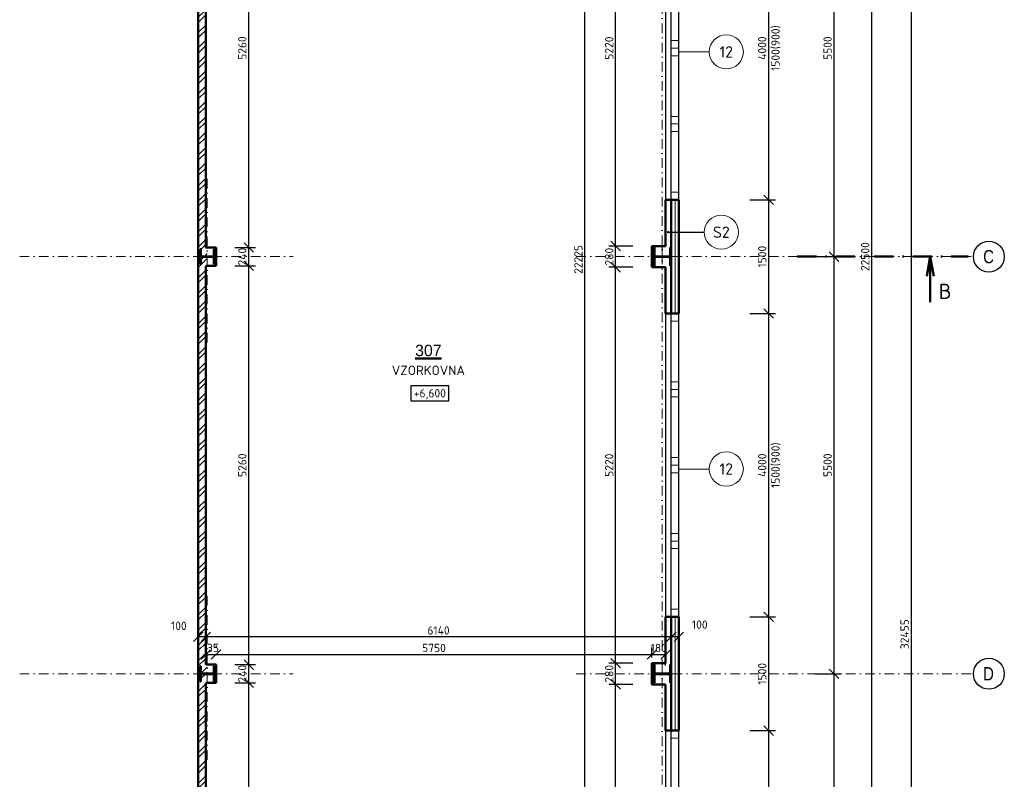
# Model space of a CAD drawing. Header units: millimetres. Extents: x -118752 to 407724, y -73278 to 155058.
# Tile 56 of 256: x 94970 to 107957, y -23675 to -13658. Entities that reach past the tile are written whole.
import ezdxf
from ezdxf.enums import TextEntityAlignment as Align

# ---------------------------------------------------------------- set-up
doc = ezdxf.new("R2010")
doc.units = ezdxf.units.MM
doc.header["$LTSCALE"] = 10
doc.linetypes.add('DASHDOT', pattern=[25.4, 12.7, -6.35, 0, -6.35])
for name, color, linetype, lineweight in [('CKBUBLINY', 1, 'Continuous', 18), ('CKBUBLINY_POPIS', 3, 'Continuous', 25), ('CKIZOLACE', 1, 'Continuous', 18), ('CKKOTY', 3, 'Continuous', 25), ('CKKOTY_VYS', 3, 'Continuous', 25), ('CKOKNA', 1, 'Continuous', 18), ('CKPOPIS_POHLED', 3, 'Continuous', 25), ('CKPOPISM', 6, 'Continuous', 50), ('CKPOPISM_POPIS', 3, 'Continuous', 25), ('CKRASTR', 7, 'DASHDOT', 15), ('CKRASTR_POPIS', 3, 'Continuous', 25), ('CKREZY_OZNACENI', 4, 'DASHDOT', 50), ('CKSTENY_PODROVINOU', 7, 'Continuous', 25), ('CKSTENY_REZ', 6, 'Continuous', 50), ('CSPROFILY_OSY', 1, 'DASHDOT', 18), ('CSPROFILY_REZY', 4, 'Continuous', 50), ('srafy', 7, 'Continuous', 18)]:
    doc.layers.add(name, color=color, linetype=linetype, lineweight=lineweight)
doc.styles.add('Arial', font='arial.ttf', dxfattribs={"width": 0.8})
doc.styles.get("Standard").update_dxf_attribs({"font": 'isocpeur.ttf'})
doc.linetypes.add('IZOLACE_POLYSTYREN_PENOVY', pattern='A,0.001,[228,CADKON.SHX,S=0.1,R=0,X=0,Y=0],-2', length=2.001)
doc.dimstyles.new('CADKON', dxfattribs={"dimscale": 50, "dimtxt": 2.2, "dimasz": 2.5, "dimexe": 1.8, "dimexo": 5, "dimgap": 0.6, "dimtad": 1, "dimrnd": 1, "dimtxsty": 'Standard', "dimblk1": 'OBLIQUE', "dimblk2": 'OBLIQUE', "dimsah": 1, "dimcen": 2.5, "dimadec": 1, "dimazin": 2, "dimtfac": 1, "dimtdec": 4, "dimtix": 1, "dimtmove": 2, "dimatfit": 3, "dimldrblk": 'OPEN30', "dimfxl": 5, "dimfxlon": 1, "dimtolj": 1, "dimarcsym": 0})
pattern_1 = [(45, (0, -47101.15), (-101.02788, 101.02788), []), (45, (67.35, -47101.15), (-101.02788, 101.02788), [])]

# ---------------------------------------------------------------- blocks, each defined once
blk = doc.blocks.new('_OBLIQUE')
at = {"color": 0, "linetype": 'ByBlock'}
blk.add_line((-0.5, -0.5), (0.5, 0.5), dxfattribs=at)
blk = doc.blocks.new('*D8027')
at = {"layer": 'CKKOTY', "color": 0, "lineweight": -2}
for p, q in [((104598, -16033), (104938, -16033)), ((104848, -16033), (104848, -17533)), ((104598, -17533), (104938, -17533))]:
    blk.add_line(p, q, dxfattribs=at)
at = {"layer": 'Defpoints', "color": 0}
for p in [(103664, -16033), (103664, -17533), (104848, -17533)]:
    blk.add_point(p, dxfattribs=at)
at = {"layer": 'CKKOTY', "color": 0, "lineweight": -2, "xscale": 125, "yscale": 125, "zscale": 125}
for p, rotation in [((104848, -16033), 90), ((104848, -17533), 270)]:
    blk.add_blockref('_OBLIQUE', p, dxfattribs=dict(at, rotation=rotation))
at = {"layer": 'CKKOTY', "color": 0, "insert": (104763, -16783), "char_height": 110, "attachment_point": 5, "rotation": 90}
blk.add_mtext('\\A1;1500', dxfattribs=at)
blk = doc.blocks.new('_Open30')
at = {"color": 0, "lineweight": -2}
for p, q in [((-1, 0.27), (0, 0)), ((0, 0), (-1, -0.27)), ((0, 0), (-1, 0))]:
    blk.add_line(p, q, dxfattribs=at)
blk = doc.blocks.new('*D8028')
at = {"layer": 'CKKOTY', "color": 0, "lineweight": -2}
for p, q in [((104598, -21533), (104938, -21533)), ((104848, -21533), (104848, -23033)), ((104598, -23033), (104938, -23033))]:
    blk.add_line(p, q, dxfattribs=at)
at = {"layer": 'Defpoints', "color": 0}
for p in [(103664, -21533), (103664, -23033), (104848, -23033)]:
    blk.add_point(p, dxfattribs=at)
at = {"layer": 'CKKOTY', "color": 0, "lineweight": -2, "xscale": 125, "yscale": 125, "zscale": 125}
for p, rotation in [((104848, -21533), 90), ((104848, -23033), 270)]:
    blk.add_blockref('_OBLIQUE', p, dxfattribs=dict(at, rotation=rotation))
at = {"layer": 'CKKOTY', "color": 0, "insert": (104763, -22283), "char_height": 110, "attachment_point": 5, "rotation": 90}
blk.add_mtext('\\A1;1500', dxfattribs=at)
blk = doc.blocks.new('*D8047')
at = {"layer": 'CKKOTY', "color": 0, "lineweight": -2}
for p, q in [((104598, -23033), (104938, -23033)), ((104848, -23033), (104848, -26033)), ((104598, -26033), (104938, -26033))]:
    blk.add_line(p, q, dxfattribs=at)
at = {"layer": 'Defpoints', "color": 0}
for p in [(103664, -23033), (103664, -26033), (104848, -26033)]:
    blk.add_point(p, dxfattribs=at)
at = {"layer": 'CKKOTY', "color": 0, "lineweight": -2, "xscale": 125, "yscale": 125, "zscale": 125}
for p, rotation in [((104848, -23033), 90), ((104848, -26033), 270)]:
    blk.add_blockref('_OBLIQUE', p, dxfattribs=dict(at, rotation=rotation))
at = {"layer": 'CKKOTY', "color": 0, "char_height": 110, "attachment_point": 5, "rotation": 90}
for s, insert in [('\\A1;1500(900)', (104944, -24533)), ('\\A1;3000', (104763, -24533))]:
    blk.add_mtext(s, dxfattribs=dict(at, insert=insert))
blk = doc.blocks.new('*D8048')
at = {"layer": 'CKKOTY', "color": 0, "lineweight": -2}
for p, q in [((104598, -17533), (104938, -17533)), ((104848, -17533), (104848, -21533)), ((104598, -21533), (104938, -21533))]:
    blk.add_line(p, q, dxfattribs=at)
at = {"layer": 'Defpoints', "color": 0}
for p in [(103664, -17533), (103664, -21533), (104848, -21533)]:
    blk.add_point(p, dxfattribs=at)
at = {"layer": 'CKKOTY', "color": 0, "lineweight": -2, "xscale": 125, "yscale": 125, "zscale": 125}
for p, rotation in [((104848, -17533), 90), ((104848, -21533), 270)]:
    blk.add_blockref('_OBLIQUE', p, dxfattribs=dict(at, rotation=rotation))
at = {"layer": 'CKKOTY', "color": 0, "char_height": 110, "attachment_point": 5, "rotation": 90}
for s, insert in [('\\A1;1500(900)', (104944, -19533)), ('\\A1;4000', (104763, -19533))]:
    blk.add_mtext(s, dxfattribs=dict(at, insert=insert))
blk = doc.blocks.new('*D8049')
at = {"layer": 'CKKOTY', "color": 0, "lineweight": -2}
for p, q in [((104598, -12033), (104938, -12033)), ((104848, -12033), (104848, -16033)), ((104598, -16033), (104938, -16033))]:
    blk.add_line(p, q, dxfattribs=at)
at = {"layer": 'Defpoints', "color": 0}
for p in [(103664, -12033), (103664, -16033), (104848, -16033)]:
    blk.add_point(p, dxfattribs=at)
at = {"layer": 'CKKOTY', "color": 0, "lineweight": -2, "xscale": 125, "yscale": 125, "zscale": 125}
for p, rotation in [((104848, -12033), 90), ((104848, -16033), 270)]:
    blk.add_blockref('_OBLIQUE', p, dxfattribs=dict(at, rotation=rotation))
at = {"layer": 'CKKOTY', "color": 0, "char_height": 110, "attachment_point": 5, "rotation": 90}
for s, insert in [('\\A1;1500(900)', (104944, -14033)), ('\\A1;4000', (104763, -14033))]:
    blk.add_mtext(s, dxfattribs=dict(at, insert=insert))
blk = doc.blocks.new('*D8063')
at = {"layer": 'CKKOTY', "color": 0, "lineweight": -2}
for p, q in [((105461, -22283), (105801, -22283)), ((105711, -27783), (105711, -22283)), ((105461, -27783), (105801, -27783))]:
    blk.add_line(p, q, dxfattribs=at)
at = {"layer": 'Defpoints', "color": 0}
for p in [(103664, -22283), (105711, -22283), (103664, -27783)]:
    blk.add_point(p, dxfattribs=at)
at = {"layer": 'CKKOTY', "color": 0, "lineweight": -2, "xscale": 125, "yscale": 125, "zscale": 125}
for p, rotation in [((105711, -22283), 90), ((105711, -27783), 270)]:
    blk.add_blockref('_OBLIQUE', p, dxfattribs=dict(at, rotation=rotation))
at = {"layer": 'CKKOTY', "color": 0, "insert": (105626, -25033), "char_height": 110, "attachment_point": 5, "rotation": 90}
blk.add_mtext('\\A1;5500', dxfattribs=at)
blk = doc.blocks.new('*D8064')
at = {"layer": 'CKKOTY', "color": 0, "lineweight": -2}
for p, q in [((105461, -16783), (105801, -16783)), ((105711, -22283), (105711, -16783)), ((105461, -22283), (105801, -22283))]:
    blk.add_line(p, q, dxfattribs=at)
at = {"layer": 'Defpoints', "color": 0}
for p in [(103664, -16783), (105711, -16783), (103664, -22283)]:
    blk.add_point(p, dxfattribs=at)
at = {"layer": 'CKKOTY', "color": 0, "lineweight": -2, "xscale": 125, "yscale": 125, "zscale": 125}
for p, rotation in [((105711, -16783), 90), ((105711, -22283), 270)]:
    blk.add_blockref('_OBLIQUE', p, dxfattribs=dict(at, rotation=rotation))
at = {"layer": 'CKKOTY', "color": 0, "insert": (105626, -19533), "char_height": 110, "attachment_point": 5, "rotation": 90}
blk.add_mtext('\\A1;5500', dxfattribs=at)
blk = doc.blocks.new('*D8065')
at = {"layer": 'CKKOTY', "color": 0, "lineweight": -2}
for p, q in [((105461, -11283), (105801, -11283)), ((105711, -16783), (105711, -11283)), ((105461, -16783), (105801, -16783))]:
    blk.add_line(p, q, dxfattribs=at)
at = {"layer": 'Defpoints', "color": 0}
for p in [(103664, -11283), (105711, -11283), (103664, -16783)]:
    blk.add_point(p, dxfattribs=at)
at = {"layer": 'CKKOTY', "color": 0, "lineweight": -2, "xscale": 125, "yscale": 125, "zscale": 125}
for p, rotation in [((105711, -11283), 90), ((105711, -16783), 270)]:
    blk.add_blockref('_OBLIQUE', p, dxfattribs=dict(at, rotation=rotation))
at = {"layer": 'CKKOTY', "color": 0, "insert": (105626, -14033), "char_height": 110, "attachment_point": 5, "rotation": 90}
blk.add_mtext('\\A1;5500', dxfattribs=at)
blk = doc.blocks.new('*D8068')
at = {"layer": 'CKKOTY', "color": 0, "lineweight": -2}
for p, q in [((105957, -5533), (106297, -5533)), ((106207, -5533), (106207, -28033)), ((105957, -28033), (106297, -28033))]:
    blk.add_line(p, q, dxfattribs=at)
at = {"layer": 'Defpoints', "color": 0}
for p in [(103664, -5533), (103664, -28033), (106207, -28033)]:
    blk.add_point(p, dxfattribs=at)
at = {"layer": 'CKKOTY', "color": 0, "lineweight": -2, "xscale": 125, "yscale": 125, "zscale": 125}
for p, rotation in [((106207, -5533), 90), ((106207, -28033), 270)]:
    blk.add_blockref('_OBLIQUE', p, dxfattribs=dict(at, rotation=rotation))
at = {"layer": 'CKKOTY', "color": 0, "insert": (106122, -16783), "char_height": 110, "attachment_point": 5, "rotation": 90}
blk.add_mtext('\\A1;22500', dxfattribs=at)
blk = doc.blocks.new('_Open90')
at = {"color": 0, "lineweight": -2}
for p, q in [((0, 0), (-1, 0)), ((-0.5, 0.5), (0, 0)), ((0, 0), (-0.5, -0.5))]:
    blk.add_line(p, q, dxfattribs=at)
blk = doc.blocks.new('*D8070')
at = {"layer": 'CKKOTY', "color": 0, "lineweight": -2}
for p, q in [((106477, -5533), (106817, -5533)), ((106727, -5533), (106727, -37988)), ((106477, -37988), (106817, -37988))]:
    blk.add_line(p, q, dxfattribs=at)
at = {"layer": 'Defpoints', "color": 0}
for p in [(103664, -5533), (103664, -37988), (106727, -37988)]:
    blk.add_point(p, dxfattribs=at)
at = {"layer": 'CKKOTY', "color": 0, "lineweight": -2, "xscale": 125, "yscale": 125, "zscale": 125}
for p, rotation in [((106727, -5533), 90), ((106727, -37988), 270)]:
    blk.add_blockref('_OBLIQUE', p, dxfattribs=dict(at, rotation=rotation))
at = {"layer": 'CKKOTY', "color": 0, "insert": (106642, -21761), "char_height": 110, "attachment_point": 5, "rotation": 90}
blk.add_mtext('\\A1;32455', dxfattribs=at)
blk = doc.blocks.new('*D8076')
at = {"layer": 'CKKOTY', "color": 0, "lineweight": -2}
for p, q in [((102674, -5708), (102334, -5708)), ((102424, -27933), (102424, -5708)), ((102674, -27933), (102334, -27933))]:
    blk.add_line(p, q, dxfattribs=at)
at = {"layer": 'Defpoints', "color": 0}
for p in [(102424, -5708), (103304, -5708), (103324, -27933)]:
    blk.add_point(p, dxfattribs=at)
at = {"layer": 'CKKOTY', "color": 0, "lineweight": -2, "xscale": 125, "yscale": 125, "zscale": 125}
for p, rotation in [((102424, -5708), 90), ((102424, -27933), 270)]:
    blk.add_blockref('_OBLIQUE', p, dxfattribs=dict(at, rotation=rotation))
at = {"layer": 'CKKOTY', "color": 0, "insert": (102339, -16820), "char_height": 110, "attachment_point": 5, "rotation": 90}
blk.add_mtext('\\A1;22225', dxfattribs=at)
blk = doc.blocks.new('*D8115')
at = {"layer": 'CKKOTY', "color": 0, "lineweight": -2}
for p, q in [((103564, -21783), (103564, -21707)), ((103664, -21797), (103564, -21797)), ((103664, -21783), (103664, -21707))]:
    blk.add_line(p, q, dxfattribs=at)
at = {"layer": 'Defpoints', "color": 0}
for p in [(103564, -21797), (103564, -22283), (103664, -22283)]:
    blk.add_point(p, dxfattribs=at)
at = {"layer": 'CKKOTY', "color": 0, "lineweight": -2, "xscale": 125, "yscale": 125, "zscale": 125, "rotation": 180}
blk.add_blockref('_OBLIQUE', (103564, -21797), dxfattribs=at)
at = {"layer": 'CKKOTY', "color": 0, "lineweight": -2, "xscale": 125, "yscale": 125, "zscale": 125}
blk.add_blockref('_OBLIQUE', (103664, -21797), dxfattribs=at)
at = {"layer": 'CKKOTY', "color": 0, "insert": (103940, -21635), "char_height": 110, "attachment_point": 5}
blk.add_mtext('\\A1;100', dxfattribs=at)
blk = doc.blocks.new('*D8116')
at = {"layer": 'CKKOTY', "color": 0, "lineweight": -2}
for p, q in [((97424, -21780), (97424, -21707)), ((103564, -21797), (97424, -21797)), ((103564, -21783), (103564, -21707))]:
    blk.add_line(p, q, dxfattribs=at)
at = {"layer": 'Defpoints', "color": 0}
for p in [(97424, -21797), (97424, -22280), (103564, -22283)]:
    blk.add_point(p, dxfattribs=at)
at = {"layer": 'CKKOTY', "color": 0, "lineweight": -2, "xscale": 125, "yscale": 125, "zscale": 125, "rotation": 180}
blk.add_blockref('_OBLIQUE', (97424, -21797), dxfattribs=at)
at = {"layer": 'CKKOTY', "color": 0, "lineweight": -2, "xscale": 125, "yscale": 125, "zscale": 125}
blk.add_blockref('_OBLIQUE', (103564, -21797), dxfattribs=at)
at = {"layer": 'CKKOTY', "color": 0, "insert": (100494, -21712), "char_height": 110, "attachment_point": 5}
blk.add_mtext('\\A1;6140', dxfattribs=at)
blk = doc.blocks.new('*D8117')
at = {"layer": 'CKKOTY', "color": 0, "lineweight": -2}
for p, q in [((97324, -21786), (97324, -21707)), ((97424, -21797), (97324, -21797)), ((97424, -21780), (97424, -21707))]:
    blk.add_line(p, q, dxfattribs=at)
at = {"layer": 'Defpoints', "color": 0}
for p in [(97324, -21797), (97324, -22286), (97424, -22280)]:
    blk.add_point(p, dxfattribs=at)
at = {"layer": 'CKKOTY', "color": 0, "lineweight": -2, "xscale": 125, "yscale": 125, "zscale": 125, "rotation": 180}
blk.add_blockref('_OBLIQUE', (97324, -21797), dxfattribs=at)
at = {"layer": 'CKKOTY', "color": 0, "lineweight": -2, "xscale": 125, "yscale": 125, "zscale": 125}
blk.add_blockref('_OBLIQUE', (97424, -21797), dxfattribs=at)
at = {"layer": 'CKKOTY', "color": 0, "insert": (97069, -21651), "char_height": 110, "attachment_point": 5}
blk.add_mtext('\\A1;100', dxfattribs=at)
blk = doc.blocks.new('*D8854')
at = {"layer": 'CKKOTY', "color": 0, "lineweight": -2}
for p, q in [((97424, -21913), (97424, -21938)), ((97559, -21913), (97559, -21938)), ((97424, -22028), (97559, -22028))]:
    blk.add_line(p, q, dxfattribs=at)
at = {"layer": 'Defpoints', "color": 0}
for p in [(97559, -22028), (97424, -22163), (97559, -22163)]:
    blk.add_point(p, dxfattribs=at)
at = {"layer": 'CKKOTY', "color": 0, "lineweight": -2, "xscale": 125, "yscale": 125, "zscale": 125}
blk.add_blockref('_OBLIQUE', (97424, -22028), dxfattribs=at)
at = {"layer": 'CKKOTY', "color": 0, "lineweight": -2, "xscale": 125, "yscale": 125, "zscale": 125, "rotation": 180}
blk.add_blockref('_OBLIQUE', (97559, -22028), dxfattribs=at)
at = {"layer": 'CKKOTY', "color": 0, "insert": (97492, -21943), "char_height": 110, "attachment_point": 5}
blk.add_mtext('\\A1;135', dxfattribs=at)
blk = doc.blocks.new('*D8855')
at = {"layer": 'CKKOTY', "color": 0, "lineweight": -2}
for p, q in [((97559, -21913), (97559, -21938)), ((103309, -22067), (103309, -21938)), ((97559, -22028), (103309, -22028))]:
    blk.add_line(p, q, dxfattribs=at)
at = {"layer": 'Defpoints', "color": 0}
for p in [(103309, -22028), (97559, -22163), (103309, -22317)]:
    blk.add_point(p, dxfattribs=at)
at = {"layer": 'CKKOTY', "color": 0, "lineweight": -2, "xscale": 125, "yscale": 125, "zscale": 125, "rotation": 180}
blk.add_blockref('_OBLIQUE', (97559, -22028), dxfattribs=at)
at = {"layer": 'CKKOTY', "color": 0, "lineweight": -2, "xscale": 125, "yscale": 125, "zscale": 125}
blk.add_blockref('_OBLIQUE', (103309, -22028), dxfattribs=at)
at = {"layer": 'CKKOTY', "color": 0, "insert": (100434, -21943), "char_height": 110, "attachment_point": 5}
blk.add_mtext('\\A1;5750', dxfattribs=at)
blk = doc.blocks.new('*D8856')
at = {"layer": 'CKKOTY', "color": 0, "lineweight": -2}
for p, q in [((103309, -22067), (103309, -21938)), ((103489, -22173), (103489, -21938)), ((103309, -22028), (103489, -22028))]:
    blk.add_line(p, q, dxfattribs=at)
at = {"layer": 'Defpoints', "color": 0}
for p in [(103489, -22028), (103309, -22317), (103489, -22423)]:
    blk.add_point(p, dxfattribs=at)
at = {"layer": 'CKKOTY', "color": 0, "lineweight": -2, "xscale": 125, "yscale": 125, "zscale": 125}
blk.add_blockref('_OBLIQUE', (103309, -22028), dxfattribs=at)
at = {"layer": 'CKKOTY', "color": 0, "lineweight": -2, "xscale": 125, "yscale": 125, "zscale": 125, "rotation": 180}
blk.add_blockref('_OBLIQUE', (103489, -22028), dxfattribs=at)
at = {"layer": 'CKKOTY', "color": 0, "insert": (103399, -21943), "char_height": 110, "attachment_point": 5}
blk.add_mtext('\\A1;180', dxfattribs=at)
blk = doc.blocks.new('*D8858')
at = {"layer": 'CKKOTY', "color": 0, "lineweight": -2}
for p, q in [((97809, -22403), (98081, -22403)), ((97991, -27678), (97991, -22403)), ((97834, -27678), (98081, -27678))]:
    blk.add_line(p, q, dxfattribs=at)
at = {"layer": 'Defpoints', "color": 0}
for p in [(97559, -22403), (97991, -22403), (97584, -27678)]:
    blk.add_point(p, dxfattribs=at)
at = {"layer": 'CKKOTY', "color": 0, "lineweight": -2, "xscale": 125, "yscale": 125, "zscale": 125}
for p, rotation in [((97991, -22403), 90), ((97991, -27678), 270)]:
    blk.add_blockref('_OBLIQUE', p, dxfattribs=dict(at, rotation=rotation))
at = {"layer": 'CKKOTY', "color": 0, "insert": (97906, -25040), "char_height": 110, "attachment_point": 5, "rotation": 90}
blk.add_mtext('\\A1;5275', dxfattribs=at)
blk = doc.blocks.new('*D8859')
at = {"layer": 'CKKOTY', "color": 0, "lineweight": -2}
for p, q in [((97809, -22163), (98081, -22163)), ((97991, -22403), (97991, -22163)), ((97809, -22403), (98081, -22403))]:
    blk.add_line(p, q, dxfattribs=at)
at = {"layer": 'Defpoints', "color": 0}
for p in [(97559, -22163), (97991, -22163), (97559, -22403)]:
    blk.add_point(p, dxfattribs=at)
at = {"layer": 'CKKOTY', "color": 0, "lineweight": -2, "xscale": 125, "yscale": 125, "zscale": 125}
for p, rotation in [((97991, -22163), 270), ((97991, -22403), 90)]:
    blk.add_blockref('_OBLIQUE', p, dxfattribs=dict(at, rotation=rotation))
at = {"layer": 'CKKOTY', "color": 0, "insert": (97906, -22283), "char_height": 110, "attachment_point": 5, "rotation": 90}
blk.add_mtext('\\A1;240', dxfattribs=at)
blk = doc.blocks.new('*D8860')
at = {"layer": 'CKKOTY', "color": 0, "lineweight": -2}
for p, q in [((97809, -16903), (98081, -16903)), ((97991, -22163), (97991, -16903)), ((97809, -22163), (98081, -22163))]:
    blk.add_line(p, q, dxfattribs=at)
at = {"layer": 'Defpoints', "color": 0}
for p in [(97559, -16903), (97991, -16903), (97559, -22163)]:
    blk.add_point(p, dxfattribs=at)
at = {"layer": 'CKKOTY', "color": 0, "lineweight": -2, "xscale": 125, "yscale": 125, "zscale": 125}
for p, rotation in [((97991, -16903), 90), ((97991, -22163), 270)]:
    blk.add_blockref('_OBLIQUE', p, dxfattribs=dict(at, rotation=rotation))
at = {"layer": 'CKKOTY', "color": 0, "insert": (97906, -19533), "char_height": 110, "attachment_point": 5, "rotation": 90}
blk.add_mtext('\\A1;5260', dxfattribs=at)
blk = doc.blocks.new('*D8861')
at = {"layer": 'CKKOTY', "color": 0, "lineweight": -2}
for p, q in [((97809, -16663), (98081, -16663)), ((97991, -16903), (97991, -16663)), ((97809, -16903), (98081, -16903))]:
    blk.add_line(p, q, dxfattribs=at)
at = {"layer": 'Defpoints', "color": 0}
for p in [(97559, -16663), (97991, -16663), (97559, -16903)]:
    blk.add_point(p, dxfattribs=at)
at = {"layer": 'CKKOTY', "color": 0, "lineweight": -2, "xscale": 125, "yscale": 125, "zscale": 125}
for p, rotation in [((97991, -16663), 270), ((97991, -16903), 90)]:
    blk.add_blockref('_OBLIQUE', p, dxfattribs=dict(at, rotation=rotation))
at = {"layer": 'CKKOTY', "color": 0, "insert": (97906, -16783), "char_height": 110, "attachment_point": 5, "rotation": 90}
blk.add_mtext('\\A1;240', dxfattribs=at)
blk = doc.blocks.new('*D8862')
at = {"layer": 'CKKOTY', "color": 0, "lineweight": -2}
for p, q in [((97809, -11403), (98081, -11403)), ((97991, -16663), (97991, -11403)), ((97809, -16663), (98081, -16663))]:
    blk.add_line(p, q, dxfattribs=at)
at = {"layer": 'Defpoints', "color": 0}
for p in [(97559, -11403), (97991, -11403), (97559, -16663)]:
    blk.add_point(p, dxfattribs=at)
at = {"layer": 'CKKOTY', "color": 0, "lineweight": -2, "xscale": 125, "yscale": 125, "zscale": 125}
for p, rotation in [((97991, -11403), 90), ((97991, -16663), 270)]:
    blk.add_blockref('_OBLIQUE', p, dxfattribs=dict(at, rotation=rotation))
at = {"layer": 'CKKOTY', "color": 0, "insert": (97906, -14033), "char_height": 110, "attachment_point": 5, "rotation": 90}
blk.add_mtext('\\A1;5260', dxfattribs=at)
blk = doc.blocks.new('*D8922')
at = {"layer": 'CKKOTY', "color": 0, "lineweight": -2}
for p, q in [((103059, -22423), (102740, -22423)), ((102830, -27683), (102830, -22423)), ((103054, -27683), (102740, -27683))]:
    blk.add_line(p, q, dxfattribs=at)
at = {"layer": 'Defpoints', "color": 0}
for p in [(102830, -22423), (103309, -22423), (103304, -27683)]:
    blk.add_point(p, dxfattribs=at)
at = {"layer": 'CKKOTY', "color": 0, "lineweight": -2, "xscale": 125, "yscale": 125, "zscale": 125}
for p, rotation in [((102830, -22423), 90), ((102830, -27683), 270)]:
    blk.add_blockref('_OBLIQUE', p, dxfattribs=dict(at, rotation=rotation))
at = {"layer": 'CKKOTY', "color": 0, "insert": (102745, -25053), "char_height": 110, "attachment_point": 5, "rotation": 90}
blk.add_mtext('\\A1;5260', dxfattribs=at)
blk = doc.blocks.new('*D8923')
at = {"layer": 'CKKOTY', "color": 0, "lineweight": -2}
for p, q in [((103059, -22143), (102740, -22143)), ((102830, -22423), (102830, -22143)), ((103059, -22423), (102740, -22423))]:
    blk.add_line(p, q, dxfattribs=at)
at = {"layer": 'Defpoints', "color": 0}
for p in [(102830, -22143), (103309, -22143), (103309, -22423)]:
    blk.add_point(p, dxfattribs=at)
at = {"layer": 'CKKOTY', "color": 0, "lineweight": -2, "xscale": 125, "yscale": 125, "zscale": 125}
for p, rotation in [((102830, -22143), 90), ((102830, -22423), 270)]:
    blk.add_blockref('_OBLIQUE', p, dxfattribs=dict(at, rotation=rotation))
at = {"layer": 'CKKOTY', "color": 0, "insert": (102745, -22283), "char_height": 110, "attachment_point": 5, "rotation": 90}
blk.add_mtext('\\A1;280', dxfattribs=at)
blk = doc.blocks.new('*D8924')
at = {"layer": 'CKKOTY', "color": 0, "lineweight": -2}
for p, q in [((103059, -16923), (102740, -16923)), ((102830, -22143), (102830, -16923)), ((103059, -22143), (102740, -22143))]:
    blk.add_line(p, q, dxfattribs=at)
at = {"layer": 'Defpoints', "color": 0}
for p in [(102830, -16923), (103309, -16923), (103309, -22143)]:
    blk.add_point(p, dxfattribs=at)
at = {"layer": 'CKKOTY', "color": 0, "lineweight": -2, "xscale": 125, "yscale": 125, "zscale": 125}
for p, rotation in [((102830, -16923), 90), ((102830, -22143), 270)]:
    blk.add_blockref('_OBLIQUE', p, dxfattribs=dict(at, rotation=rotation))
at = {"layer": 'CKKOTY', "color": 0, "insert": (102745, -19533), "char_height": 110, "attachment_point": 5, "rotation": 90}
blk.add_mtext('\\A1;5220', dxfattribs=at)
blk = doc.blocks.new('*D8925')
at = {"layer": 'CKKOTY', "color": 0, "lineweight": -2}
for p, q in [((103059, -16643), (102740, -16643)), ((102830, -16923), (102830, -16643)), ((103059, -16923), (102740, -16923))]:
    blk.add_line(p, q, dxfattribs=at)
at = {"layer": 'Defpoints', "color": 0}
for p in [(102830, -16643), (103309, -16643), (103309, -16923)]:
    blk.add_point(p, dxfattribs=at)
at = {"layer": 'CKKOTY', "color": 0, "lineweight": -2, "xscale": 125, "yscale": 125, "zscale": 125}
for p, rotation in [((102830, -16643), 90), ((102830, -16923), 270)]:
    blk.add_blockref('_OBLIQUE', p, dxfattribs=dict(at, rotation=rotation))
at = {"layer": 'CKKOTY', "color": 0, "insert": (102745, -16783), "char_height": 110, "attachment_point": 5, "rotation": 90}
blk.add_mtext('\\A1;280', dxfattribs=at)
blk = doc.blocks.new('*D8926')
at = {"layer": 'CKKOTY', "color": 0, "lineweight": -2}
for p, q in [((103059, -11423), (102740, -11423)), ((102830, -16643), (102830, -11423)), ((103059, -16643), (102740, -16643))]:
    blk.add_line(p, q, dxfattribs=at)
at = {"layer": 'Defpoints', "color": 0}
for p in [(102830, -11423), (103309, -11423), (103309, -16643)]:
    blk.add_point(p, dxfattribs=at)
at = {"layer": 'CKKOTY', "color": 0, "lineweight": -2, "xscale": 125, "yscale": 125, "zscale": 125}
for p, rotation in [((102830, -11423), 90), ((102830, -16643), 270)]:
    blk.add_blockref('_OBLIQUE', p, dxfattribs=dict(at, rotation=rotation))
at = {"layer": 'CKKOTY', "color": 0, "insert": (102745, -14033), "char_height": 110, "attachment_point": 5, "rotation": 90}
blk.add_mtext('\\A1;5220', dxfattribs=at)
blk = doc.blocks.new('CK_S_EXT_HEAHEA200')
for p, q in [((-100, 95), (100, 95)), ((-100, 95), (-100, 85)), ((-100, 85), (-21.25, 85)), ((-3.25, -67), (-3.25, 67)), ((3.25, -67), (3.25, 67)), ((100, 85), (21.25, 85)), ((100, 95), (100, 85)), ((-100, -95), (-100, -85)), ((-100, -85), (-21.25, -85)), ((-100, -95), (100, -95)), ((100, -85), (21.25, -85)), ((100, -95), (100, -85))]:
    blk.add_line(p, q)
for centre, start, end in [((-21.25, 67), 0, 90), ((21.25, 67), 90, 180), ((-21.25, -67), 270, 0), ((21.25, -67), 180, 270)]:
    blk.add_arc(centre, 18, start, end)
blk = doc.blocks.new('CK_S_EXT_HEAHEA240')
for p, q in [((-120, 115), (120, 115)), ((-120, 115), (-120, 103)), ((-120, 103), (-24.75, 103)), ((-3.75, -82), (-3.75, 82)), ((3.75, -82), (3.75, 82)), ((120, 103), (24.75, 103)), ((120, 115), (120, 103)), ((-120, -115), (-120, -103)), ((-120, -103), (-24.75, -103)), ((-120, -115), (120, -115)), ((120, -103), (24.75, -103)), ((120, -115), (120, -103))]:
    blk.add_line(p, q)
for centre, start, end in [((-24.75, 82), 0, 90), ((24.75, 82), 90, 180), ((-24.75, -82), 270, 0), ((24.75, -82), 180, 270)]:
    blk.add_arc(centre, 21, start, end)
blk = doc.blocks.new('CK_BUBBLE_1_0_0')
at = {"color": 0, "linetype": 'ByBlock', "lineweight": -2}
blk.add_circle((0, 0), 1, dxfattribs=at)
blk = doc.blocks.new('*U5163')
at = {"color": 0, "linetype": 'ByBlock', "lineweight": -2}
blk.add_lwpolyline([(-5, -2), (5, -2), (5, 2), (-5, 2), (-5, -2)], dxfattribs=at)
blk = doc.blocks.new('CKBL2010716102415', base_point=(100360, -19048))

msp = doc.modelspace()

# ---------------------------------------------------------------- hatches: boundary and pattern name
at = {"layer": 'srafy', "transparency": 33554661}
h = msp.add_hatch(dxfattribs=at)
h.set_pattern_fill('ANSI32', color=256, scale=15, style=0)
h.set_pattern_definition(pattern_1)
edge = h.paths.add_edge_path()
edge.add_line((97424.387, -11402.981), (97444.387, -11402.981))
edge.add_line((97444.387, -11402.981), (97444.387, -11286.231))
edge.add_line((97444.387, -11286.231), (97377.387, -11286.231))
edge.add_arc((97377.387, -11304.231), 18, 90, 180)
edge.add_line((97359.387, -11304.231), (97359.387, -11382.981))
edge.add_line((97359.387, -11382.981), (97349.387, -11382.981))
edge.add_line((97349.387, -11382.981), (97349.387, -11282.981))
edge.add_line((97349.387, -11282.981), (97324.387, -11282.981))
edge.add_line((97324.387, -11282.981), (97324.387, -16782.981))
edge.add_line((97324.387, -16782.981), (97349.387, -16782.981))
edge.add_line((97349.387, -16782.981), (97349.387, -16682.981))
edge.add_line((97349.387, -16682.981), (97359.387, -16682.981))
edge.add_line((97359.387, -16682.981), (97359.387, -16761.731))
edge.add_arc((97377.387, -16761.731), 18, 180, 270)
edge.add_line((97377.387, -16779.731), (97444.387, -16779.731))
edge.add_line((97444.387, -16779.731), (97444.387, -16662.981))
edge.add_line((97444.387, -16662.981), (97424.387, -16662.981))
edge.add_line((97424.387, -16662.981), (97424.387, -11402.981))
h = msp.add_hatch(dxfattribs=at)
h.set_pattern_fill('ANSI32', color=256, scale=15, style=0)
h.set_pattern_definition(pattern_1)
edge = h.paths.add_edge_path()
edge.add_line((97424.387, -16902.981), (97444.387, -16902.981))
edge.add_line((97444.387, -16902.981), (97444.387, -16786.231))
edge.add_line((97444.387, -16786.231), (97377.387, -16786.231))
edge.add_arc((97377.387, -16804.231), 18, 90, 180)
edge.add_line((97359.387, -16804.231), (97359.387, -16882.981))
edge.add_line((97359.387, -16882.981), (97349.387, -16882.981))
edge.add_line((97349.387, -16882.981), (97349.387, -16782.981))
edge.add_line((97349.387, -16782.981), (97324.387, -16782.981))
edge.add_line((97324.387, -16782.981), (97324.387, -22282.981))
edge.add_line((97324.387, -22282.981), (97349.387, -22282.981))
edge.add_line((97349.387, -22282.981), (97349.387, -22182.981))
edge.add_line((97349.387, -22182.981), (97359.387, -22182.981))
edge.add_line((97359.387, -22182.981), (97359.387, -22261.731))
edge.add_arc((97377.387, -22261.731), 18, 180, 270)
edge.add_line((97377.387, -22279.731), (97444.387, -22279.731))
edge.add_line((97444.387, -22279.731), (97444.387, -22162.981))
edge.add_line((97444.387, -22162.981), (97424.387, -22162.981))
edge.add_line((97424.387, -22162.981), (97424.387, -16902.981))
h = msp.add_hatch(dxfattribs=at)
h.set_pattern_fill('ANSI32', color=256, scale=15, style=0)
h.set_pattern_definition(pattern_1)
edge = h.paths.add_edge_path()
edge.add_line((97424.387, -22402.981), (97444.387, -22402.981))
edge.add_line((97444.387, -22402.981), (97444.387, -22286.231))
edge.add_line((97444.387, -22286.231), (97377.387, -22286.231))
edge.add_arc((97377.387, -22304.231), 18, 90, 180)
edge.add_line((97359.387, -22304.231), (97359.387, -22382.981))
edge.add_line((97359.387, -22382.981), (97349.387, -22382.981))
edge.add_line((97349.387, -22382.981), (97349.387, -22282.981))
edge.add_line((97349.387, -22282.981), (97324.387, -22282.981))
edge.add_line((97324.387, -22282.981), (97324.387, -27702.981))
edge.add_line((97324.387, -27702.981), (97432.373, -27702.981))
edge.add_line((97432.373, -27702.981), (97432.373, -27682.981))
edge.add_line((97432.373, -27682.981), (97424.387, -27682.981))
edge.add_line((97424.387, -27682.981), (97424.387, -22402.981))

# ---------------------------------------------------------------- linework, layer by layer
at = {"layer": 'CKBUBLINY'}
for p, q in [((104064.387, -14082.981), (103664.387, -14082.981)), ((104064.387, -19582.981), (103664.387, -19582.981))]:
    msp.add_line(p, q, dxfattribs=at)
at = {"layer": 'CKIZOLACE', "linetype": 'IZOLACE_POLYSTYREN_PENOVY', "ltscale": 5}
for points in [[(103614.387, -17532.981), (103614.387, -16032.981)], [(103614.387, -23032.981), (103614.387, -21532.981)]]:
    msp.add_lwpolyline(points, dxfattribs=at)
at = {"layer": 'CKOKNA'}
for p, q in [((103564.387, -13932.981), (103564.387, -13132.981)), ((103664.387, -13932.981), (103664.387, -13132.981)), ((103664.387, -13932.981), (103564.387, -13932.981)), ((103564.387, -13932.981), (103564.387, -14032.981)), ((103664.387, -13932.981), (103664.387, -14032.981)), ((103664.387, -14032.981), (103564.387, -14032.981)), ((103564.387, -14032.981), (103564.387, -14132.981)), ((103664.387, -14132.981), (103564.387, -14132.981)), ((103564.387, -14932.981), (103564.387, -14132.981)), ((103664.387, -14032.981), (103664.387, -14132.981)), ((103664.387, -14932.981), (103664.387, -14132.981)), ((103564.387, -14932.981), (103564.387, -15032.981)), ((103664.387, -14932.981), (103564.387, -14932.981)), ((103664.387, -14932.981), (103664.387, -15032.981)), ((103664.387, -15032.981), (103564.387, -15032.981)), ((103564.387, -15032.981), (103564.387, -15132.981)), ((103664.387, -15032.981), (103664.387, -15132.981)), ((103564.387, -15932.981), (103564.387, -15132.981)), ((103664.387, -15132.981), (103564.387, -15132.981)), ((103664.387, -15932.981), (103664.387, -15132.981)), ((103664.387, -15932.981), (103564.387, -15932.981)), ((103564.387, -15932.981), (103564.387, -16032.981)), ((103664.387, -15932.981), (103664.387, -16032.981)), ((103664.387, -16032.981), (103564.387, -16032.981)), ((103564.387, -17632.981), (103564.387, -17532.981)), ((103664.387, -17532.981), (103564.387, -17532.981)), ((103564.387, -18432.981), (103564.387, -17632.981)), ((103664.387, -17632.981), (103564.387, -17632.981)), ((103664.387, -17632.981), (103664.387, -17532.981)), ((103664.387, -18432.981), (103664.387, -17632.981)), ((103664.387, -18432.981), (103564.387, -18432.981)), ((103564.387, -18432.981), (103564.387, -18532.981)), ((103664.387, -18432.981), (103664.387, -18532.981)), ((103664.387, -18532.981), (103564.387, -18532.981)), ((103564.387, -18532.981), (103564.387, -18632.981)), ((103664.387, -18532.981), (103664.387, -18632.981)), ((103664.387, -18632.981), (103564.387, -18632.981)), ((103564.387, -19432.981), (103564.387, -18632.981)), ((103664.387, -19432.981), (103664.387, -18632.981)), ((103664.387, -19432.981), (103564.387, -19432.981)), ((103564.387, -19432.981), (103564.387, -19532.981)), ((103664.387, -19432.981), (103664.387, -19532.981)), ((103664.387, -19532.981), (103564.387, -19532.981)), ((103564.387, -19532.981), (103564.387, -19632.981)), ((103664.387, -19532.981), (103664.387, -19632.981)), ((103664.387, -19632.981), (103564.387, -19632.981)), ((103564.387, -20432.981), (103564.387, -19632.981)), ((103664.387, -20432.981), (103664.387, -19632.981)), ((103664.387, -20432.981), (103564.387, -20432.981)), ((103564.387, -20432.981), (103564.387, -20532.981)), ((103664.387, -20432.981), (103664.387, -20532.981)), ((103664.387, -20532.981), (103564.387, -20532.981)), ((103564.387, -20532.981), (103564.387, -20632.981)), ((103564.387, -21432.981), (103564.387, -20632.981)), ((103664.387, -20632.981), (103564.387, -20632.981)), ((103664.387, -20532.981), (103664.387, -20632.981)), ((103664.387, -21432.981), (103664.387, -20632.981)), ((103664.387, -21432.981), (103564.387, -21432.981)), ((103564.387, -21432.981), (103564.387, -21532.981)), ((103664.387, -21532.981), (103564.387, -21532.981)), ((103664.387, -21432.981), (103664.387, -21532.981)), ((103664.387, -23032.981), (103564.387, -23032.981)), ((103564.387, -23132.981), (103564.387, -23032.981)), ((103664.387, -23132.981), (103664.387, -23032.981)), ((103664.387, -23132.981), (103564.387, -23132.981)), ((103564.387, -23932.981), (103564.387, -23132.981)), ((103664.387, -23932.981), (103664.387, -23132.981))]:
    msp.add_line(p, q, dxfattribs=at)
at = {"layer": 'CKRASTR'}
for p, q in [((103444.387, -40515.255), (103444.387, -4782.981)), ((97444.387, -17916.29), (97444.387, -15649.673)), ((94969.522, -16782.981), (98577.696, -16782.981)), ((102311.079, -16782.981), (107548.763, -16782.981)), ((97444.387, -23416.29), (97444.387, -21149.673)), ((94969.522, -22282.981), (98577.696, -22282.981)), ((102311.079, -22282.981), (107548.763, -22282.981))]:
    msp.add_line(p, q, dxfattribs=at)
at = {"layer": 'CKRASTR_POPIS'}
for centre in [(107752.686, -16782.981), (107752.686, -22282.981)]:
    msp.add_circle(centre, 203.923, dxfattribs=at)
at = {"layer": 'CKREZY_OZNACENI', "ltscale": 2}
msp.add_line((105224.168, -16782.981), (107478.74, -16782.981), dxfattribs=at)
at = {"layer": 'CKREZY_OZNACENI', "linetype": 'Continuous'}
for q in [(106934.662, -17041.493), (106980.245, -17382.981), (107025.828, -17041.493)]:
    msp.add_line((106980.245, -16782.981), q, dxfattribs=at)
at = {"layer": 'CKSTENY_PODROVINOU'}
for p, q in [((103489.387, -12032.981), (103489.387, -16032.981)), ((103564.387, -16032.981), (103564.387, -12032.981)), ((103664.387, -16032.981), (103664.387, -12032.981)), ((103564.387, -17532.981), (103564.387, -16032.981)), ((103564.387, -16032.981), (103664.387, -16032.981)), ((103489.387, -17532.981), (103489.387, -21532.981)), ((103564.387, -21532.981), (103564.387, -17532.981)), ((103564.387, -17532.981), (103664.387, -17532.981)), ((103664.387, -21532.981), (103664.387, -17532.981)), ((103564.387, -23032.981), (103564.387, -21532.981)), ((103564.387, -21532.981), (103664.387, -21532.981)), ((103489.387, -23032.981), (103489.387, -26032.981)), ((103564.387, -26032.981), (103564.387, -23032.981)), ((103564.387, -23032.981), (103664.387, -23032.981)), ((103664.387, -26032.981), (103664.387, -23032.981))]:
    msp.add_line(p, q, dxfattribs=at)
at = {"layer": 'CKSTENY_REZ'}
for p, q in [((97324.387, -27682.981), (97324.387, -5632.981)), ((97424.387, -16662.981), (97424.387, -11402.981)), ((103489.387, -16032.981), (103489.387, -16642.981)), ((103564.387, -16032.981), (103489.387, -16032.981)), ((103564.387, -17532.981), (103564.387, -16032.981)), ((103664.387, -16032.981), (103564.387, -16032.981)), ((103664.387, -17532.981), (103664.387, -16032.981)), ((97424.387, -16662.981), (97559.387, -16662.981)), ((97559.387, -16662.981), (97559.387, -16902.981)), ((103309.387, -16642.981), (103309.387, -16922.981)), ((103489.387, -16642.981), (103309.387, -16642.981)), ((97559.387, -16902.981), (97424.387, -16902.981)), ((97424.387, -22162.981), (97424.387, -16902.981)), ((103309.387, -16922.981), (103489.387, -16922.981)), ((103489.387, -16922.981), (103489.387, -17532.981)), ((103489.387, -17532.981), (103564.387, -17532.981)), ((103664.387, -17532.981), (103564.387, -17532.981)), ((103489.387, -21532.981), (103489.387, -22142.981)), ((103564.387, -21532.981), (103489.387, -21532.981)), ((103664.387, -21532.981), (103564.387, -21532.981)), ((103564.387, -23032.981), (103564.387, -21532.981)), ((103664.387, -23032.981), (103664.387, -21532.981)), ((97424.387, -22162.981), (97559.387, -22162.981)), ((97559.387, -22162.981), (97559.387, -22402.981)), ((103309.387, -22142.981), (103309.387, -22422.981)), ((103489.387, -22142.981), (103309.387, -22142.981)), ((97559.387, -22402.981), (97424.387, -22402.981)), ((97424.387, -27682.981), (97424.387, -22402.981)), ((103309.387, -22422.981), (103489.387, -22422.981)), ((103489.387, -22422.981), (103489.387, -23032.981)), ((103489.387, -23032.981), (103564.387, -23032.981)), ((103664.387, -23032.981), (103564.387, -23032.981))]:
    msp.add_line(p, q, dxfattribs=at)
at = {"layer": 'CSPROFILY_OSY'}
for p, q in [((97444.387, -16892.981), (97444.387, -16672.981)), ((103444.387, -16652.981), (103444.387, -16912.981)), ((97549.387, -16782.981), (97339.387, -16782.981)), ((103319.387, -16782.981), (103569.387, -16782.981)), ((97444.387, -22392.981), (97444.387, -22172.981)), ((103444.387, -22152.981), (103444.387, -22412.981)), ((97549.387, -22282.981), (97339.387, -22282.981)), ((103319.387, -22282.981), (103569.387, -22282.981))]:
    msp.add_line(p, q, dxfattribs=at)

# ---------------------------------------------------------------- block references
at = {"layer": 'CKBUBLINY'}
ref = msp.add_blockref('CK_BUBBLE_1_0_0', (104289.387, -14082.981), dxfattribs=dict(at, xscale=225, yscale=225, zscale=225))
ref.add_attrib('NUM1', '12', dxfattribs={"layer": 'CKBUBLINY_POPIS', "height": 150}).set_placement((104289.387, -14082.981), align=Align.MIDDLE_CENTER)
ref = msp.add_blockref('CK_BUBBLE_1_0_0', (104224.5, -16460.131), dxfattribs=dict(at, xscale=225, yscale=225, zscale=225))
ref.add_attrib('NUM1', 'S2', dxfattribs={"layer": 'CKBUBLINY_POPIS', "height": 150}).set_placement((104224.5, -16460.131), align=Align.MIDDLE_CENTER)
ref = msp.add_blockref('CK_BUBBLE_1_0_0', (104289.387, -19582.981), dxfattribs=dict(at, xscale=225, yscale=225, zscale=225))
ref.add_attrib('NUM1', '12', dxfattribs={"layer": 'CKBUBLINY_POPIS', "height": 150}).set_placement((104289.387, -19582.981), align=Align.MIDDLE_CENTER)
at = {"layer": 'CKKOTY_VYS'}
ref = msp.add_blockref('*U5163', (100379.431, -18584.819), dxfattribs=dict(at, xscale=50, yscale=50, zscale=50))
ref.add_attrib('Výška', '+6,600', dxfattribs={"layer": '0', "color": 0, "linetype": 'ByBlock', "lineweight": -2, "height": 110}).set_placement((100379.431, -18584.819), align=Align.MIDDLE_CENTER)
at = {"layer": 'CKPOPISM'}
ref = msp.add_blockref('CKBL2010716102415', (100359.864, -18344.544), dxfattribs=dict(at, xscale=0.5, yscale=0.5, zscale=0.5))
ref.add_attrib('JMENO', 'VZORKOVNA', dxfattribs={"layer": 'CKPOPISM_POPIS', "height": 125}).set_placement((100359.864, -18344.544), align=Align.CENTER)
ref.add_attrib('CISLO', '%%U307', dxfattribs={"height": 150, "style": 'Arial'}).set_placement((100359.864, -18094.544), align=Align.CENTER)
at = {"layer": 'CSPROFILY_REZY'}
for name, p, rotation in [('CK_S_EXT_HEAHEA200', (97444.387, -16782.981), 90), ('CK_S_EXT_HEAHEA240', (103444.387, -16782.981), 270), ('CK_S_EXT_HEAHEA200', (97444.387, -22282.981), 90), ('CK_S_EXT_HEAHEA240', (103444.387, -22282.981), 270)]:
    msp.add_blockref(name, p, dxfattribs=dict(at, rotation=rotation))

# ---------------------------------------------------------------- texts
at = {"layer": 'CKPOPIS_POHLED'}
msp.add_text('B', height=200, dxfattribs=at).set_placement((107176.04, -17240.568), align=Align.MIDDLE_CENTER)
at = {"layer": 'CKRASTR_POPIS', "style": 'Arial', "width": 0.8}
for s, p in [('C', (107748.583, -16782.981)), ('D', (107748.583, -22282.981))]:
    msp.add_text(s, height=175, dxfattribs=at).set_placement(p, align=Align.MIDDLE)

# ---------------------------------------------------------------- dimensions: what is measured, and where the dimension line sits
at = {"layer": 'CKKOTY'}
for base, p1, p2, override, picture, middle in [((106207.38, -28032.981), (103664.387, -5532.981), (103664.387, -28032.981), {"dimscale": 50, "dimexo": 10, "dimldrblk": 'Open90'}, '*D8068', (106122.38, -16782.981)), ((106726.965, -37988.481), (103664.387, -5532.981), (103664.387, -37988.481), {"dimscale": 50, "dimexo": 10, "dimldrblk": 'Open90'}, '*D8070', (106641.965, -21760.731)), ((102423.709, -5707.981), (103324.387, -27932.981), (103304.387, -5707.981), {"dimscale": 50, "dimexo": 10, "dimtmove": 2}, '*D8076', (102338.709, -16820.481)), ((105710.806, -11282.981), (103664.387, -16782.981), (103664.387, -11282.981), {"dimscale": 50, "dimexo": 10, "dimtmove": 2}, '*D8065', (105625.806, -14032.981)), ((97991.284, -11402.981), (97559.387, -16662.981), (97559.387, -11402.981), {"dimtmove": 2}, '*D8862', (97906.284, -14032.981)), ((102829.801, -11422.981), (103309.387, -16642.981), (103309.387, -11422.981), {"dimtmove": 2}, '*D8926', (102744.801, -14032.981)), ((104847.702, -17532.981), (103664.387, -16032.981), (103664.387, -17532.981), {"dimscale": 50, "dimexo": 10, "dimtmove": 2}, '*D8027', (104762.702, -16782.981)), ((97991.284, -16662.981), (97559.387, -16902.981), (97559.387, -16662.981), {"dimtmove": 2}, '*D8861', (97906.284, -16782.981)), ((102829.801, -16642.981), (103309.387, -16922.981), (103309.387, -16642.981), {"dimtmove": 2}, '*D8925', (102744.801, -16782.981)), ((105710.806, -16782.981), (103664.387, -22282.981), (103664.387, -16782.981), {"dimscale": 50, "dimexo": 10, "dimtmove": 2}, '*D8064', (105625.806, -19532.981)), ((97991.284, -16902.981), (97559.387, -22162.981), (97559.387, -16902.981), {"dimtmove": 2}, '*D8860', (97906.284, -19532.981)), ((102829.801, -16922.981), (103309.387, -22142.981), (103309.387, -16922.981), {"dimtmove": 2}, '*D8924', (102744.801, -19532.981)), ((104847.702, -23032.981), (103664.387, -21532.981), (103664.387, -23032.981), {"dimscale": 50, "dimexo": 10, "dimtmove": 2}, '*D8028', (104762.702, -22282.981)), ((97991.284, -22162.981), (97559.387, -22402.981), (97559.387, -22162.981), {"dimtmove": 2}, '*D8859', (97906.284, -22282.981)), ((102829.801, -22142.981), (103309.387, -22422.981), (103309.387, -22142.981), {"dimtmove": 2}, '*D8923', (102744.801, -22282.981)), ((105710.806, -22282.981), (103664.387, -27782.981), (103664.387, -22282.981), {"dimscale": 50, "dimexo": 10, "dimtmove": 2}, '*D8063', (105625.806, -25032.981)), ((97991.284, -22402.981), (97584.387, -27677.981), (97559.387, -22402.981), {"dimtmove": 2}, '*D8858', (97906.284, -25040.481)), ((102829.801, -22422.981), (103304.387, -27682.981), (103309.387, -22422.981), {"dimtmove": 2}, '*D8922', (102744.801, -25052.981))]:
    dim = msp.add_linear_dim(base=base, p1=p1, p2=p2, angle=90, dimstyle='CADKON', override=override, dxfattribs=at)
    dim.commit()
    dim.dimension.update_dxf_attribs({"geometry": picture, "text_midpoint": middle})
for base, p1, p2, picture, middle in [((104847.702, -16032.981), (103664.387, -12032.981), (103664.387, -16032.981), '*D8049', (104762.702, -14032.981)), ((104847.702, -21532.981), (103664.387, -17532.981), (103664.387, -21532.981), '*D8048', (104762.702, -19532.981)), ((104847.702, -26032.981), (103664.387, -23032.981), (103664.387, -26032.981), '*D8047', (104762.702, -24532.981))]:
    dim = msp.add_linear_dim(base=base, p1=p1, p2=p2, angle=90, text='<>\\X1500(900)', dimstyle='CADKON', override={"dimscale": 50, "dimexo": 10, "dimtmove": 2}, dxfattribs=at)
    dim.commit()
    dim.dimension.update_dxf_attribs({"geometry": picture, "text_midpoint": middle})
for base, p1, p2, override, picture, middle in [((97324.387, -21797.197), (97424.387, -22279.731), (97324.387, -22285.587), {"dimscale": 50, "dimexo": 10, "dimtmove": 2}, '*D8117', (97068.662, -21651.5)), ((103564.387, -21797.197), (103664.387, -22282.981), (103564.387, -22282.981), {"dimscale": 50, "dimexo": 10, "dimldrblk": 'Open90'}, '*D8115', (103940.095, -21634.539))]:
    dim = msp.add_linear_dim(base=base, p1=p1, p2=p2, dimstyle='CADKON', override=override, dxfattribs=at)
    dim.commit()
    dim.dimension.update_dxf_attribs({"geometry": picture, "text_midpoint": middle, "dimtype": 160})
for base, p1, p2, override, picture, middle in [((97424.387, -21797.197), (103564.387, -22282.981), (97424.387, -22279.731), {"dimscale": 50, "dimexo": 10, "dimtmove": 2}, '*D8116', (100494.387, -21712.197)), ((103309.387, -22027.871), (97559.387, -22162.981), (103309.387, -22317.441), {"dimtmove": 2}, '*D8855', (100434.387, -21942.871)), ((103489.387, -22027.871), (103309.387, -22317.441), (103489.387, -22422.981), {"dimtmove": 2}, '*D8856', (103399.387, -21942.871))]:
    dim = msp.add_linear_dim(base=base, p1=p1, p2=p2, dimstyle='CADKON', override=override, dxfattribs=at)
    dim.commit()
    dim.dimension.update_dxf_attribs({"geometry": picture, "text_midpoint": middle})
dim = msp.add_linear_dim(base=(97559.387, -22027.871), p1=(97424.387, -22162.981), p2=(97559.387, -22162.981), dimstyle='CADKON', dxfattribs=at)
dim.commit()
dim.dimension.update_dxf_attribs({"geometry": '*D8854', "text_midpoint": (97491.887, -21942.871)})

# ---------------------------------------------------------------- leaders
at = {"layer": 'CKBUBLINY'}
msp.add_leader([(103524.152, -16460.131), (103999.5, -16460.131)], dimstyle='CADKON', override={"dimasz": 2.5, "dimldrblk": 'DotSmall'}, dxfattribs=at)

doc.saveas('drawing.dxf')
